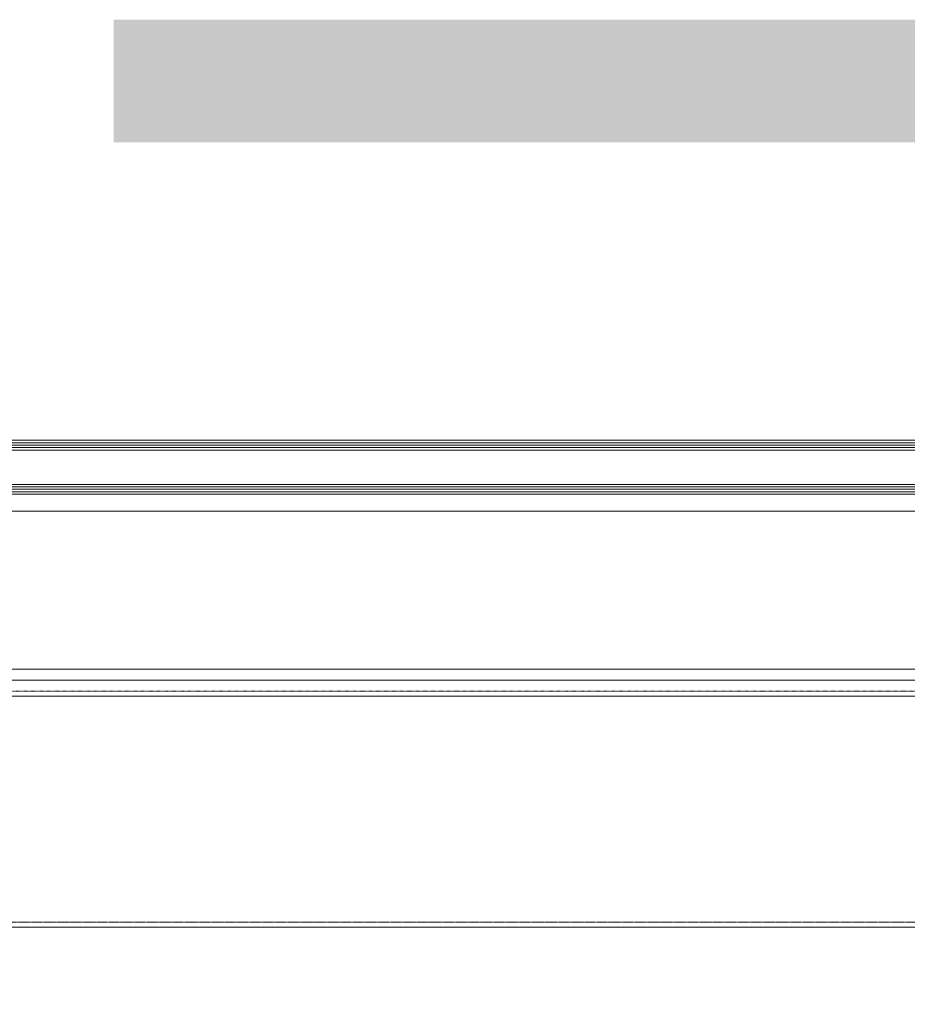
# Model space of a CAD drawing. Header units: millimetres. Extents: x -226731 to 126254, y -16359 to 60195.
# Tile 242 of 256: x -140932 to -140569, y 20748 to 21150. Entities that reach past the tile are written whole.
import ezdxf

# ---------------------------------------------------------------- set-up
doc = ezdxf.new("R2010")
doc.units = ezdxf.units.MM
doc.header["$LTSCALE"] = 0.1
doc.header["$MEASUREMENT"] = 0
doc.linetypes.add('HIDDEN', pattern=[0.375, 0.25, -0.125])
doc.layers.add('3_Hatch', color=8, linetype='Continuous', lineweight=0)
doc.layers.add('FIRE CIRCULE', color=7, linetype='Continuous', lineweight=5)
doc.layers.add('GUARD RAIL', color=80, linetype='Continuous')

# ---------------------------------------------------------------- blocks, each defined once
blk = doc.blocks.new('*U429')
at = {"layer": '3_Hatch', "color": 8}
for p, q in [((-29.99, 199.78), (-1150, 199.78)), ((-28.4, 105.47), (-1150, 105.47)), ((-30.03, 98.97), (-1150, 98.97)), ((-29.51, 94.41), (-1150, 94.41)), ((-29.56, 30.01), (-1150, 30.01)), ((-1150, 23, 0), (-7.48, 23)), ((-1150, 22, 0), (-7.48, 22)), ((-1150, 21, 0), (-7.48, 21)), ((-1150, 20, 0), (-7.48, 20)), ((-1150, 19, 0), (-7.48, 19)), ((-1150, 5, 0), (-7.48, 5)), ((-1150, 4, 0), (-7.48, 4)), ((-1150, 3, 0), (-7.48, 3)), ((-1150, 2, 0), (-7.48, 2)), ((-1150, 1, 0), (-7.48, 1))]:
    blk.add_line(p, q, dxfattribs=at)
at = {"layer": '3_Hatch', "color": 8, "linetype": 'HIDDEN', "ltscale": 5}
blk.add_line((-29.99, 197.78), (-1150, 197.78), dxfattribs=at)
at = {"layer": '3_Hatch', "color": 8, "linetype": 'HIDDEN'}
blk.add_line((-30.03, 103.48), (-1150, 103.48), dxfattribs=at)

msp = doc.modelspace()

# ---------------------------------------------------------------- linework, layer by layer
at = {"layer": 'FIRE CIRCULE', "color": 3}
msp.add_circle((-137926.85, 17553.1), 3500, dxfattribs=at)
at = {"layer": 'GUARD RAIL', "color": 8, "linetype": 'Continuous', "const_width": 50}
msp.add_lwpolyline([(-140893.16, 21124.62), (-128409.94, 21124.63)], dxfattribs=at)

# ---------------------------------------------------------------- block references
at = {"layer": '3_Hatch', "color": 8, "rotation": 179.9999999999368}
msp.add_blockref('*U429', (-141413.95, 20978.95), dxfattribs=at)

doc.saveas('drawing.dxf')
